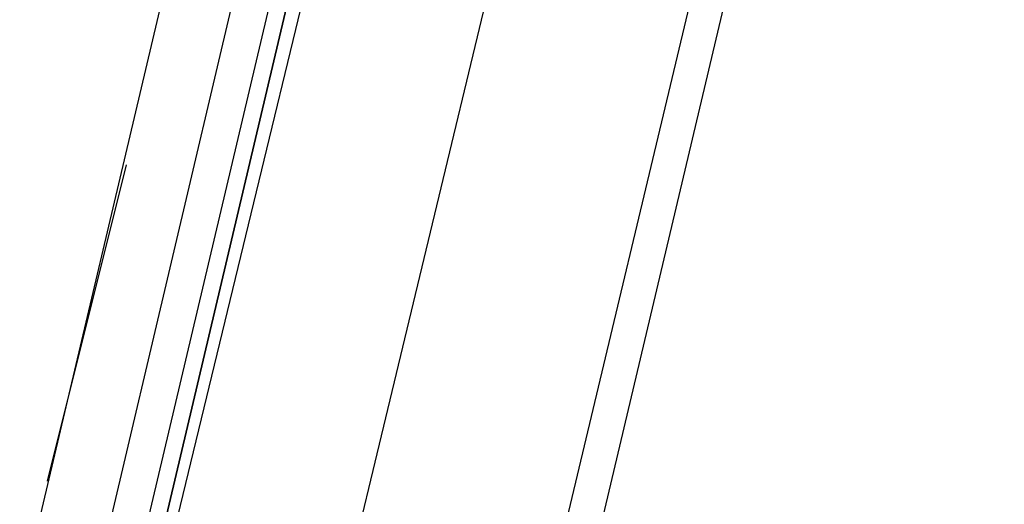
# Model space of a CAD drawing. Header units: feet. Extents: x -79 to 198, y -22 to 181.
# Tile 140 of 256: x 122.265 to 123.76, y 54.876 to 55.612. Entities that reach past the tile are written whole.
import ezdxf

# ---------------------------------------------------------------- set-up
doc = ezdxf.new("R2010")
doc.units = ezdxf.units.FT
doc.layers.add('A-LINEA', color=7, linetype='CONTINUOUS')

msp = doc.modelspace()

# ---------------------------------------------------------------- linework, layer by layer
at = {"layer": 'A-LINEA'}
for p, q in [((122.68, 56.4844), (120.9333, 49.0978)), ((122.36, 54.6711), (122.7467, 56.3111)), ((123.44, 56.2978), (121.68, 48.9244)), ((122.3067, 54.9111), (122.4267, 55.3911))]:
    msp.add_line(p, q, dxfattribs=at)
for points in [[(117, 59.0311), (123.76, 57.4311), (119.84, 40.8844)], [(123.1467, 56.3644), (122.72, 54.5911), (122.2933, 52.7911)], [(122.4533, 54.6444), (122.8667, 56.3511), (122.8533, 56.3511), (122.84, 56.3511), (122.44, 54.6578), (122.84, 56.3511), (122.8267, 56.3644), (122.8133, 56.3511), (122.4133, 54.6578)]]:
    msp.add_lwpolyline(points, dxfattribs=at)

doc.saveas('drawing.dxf')
